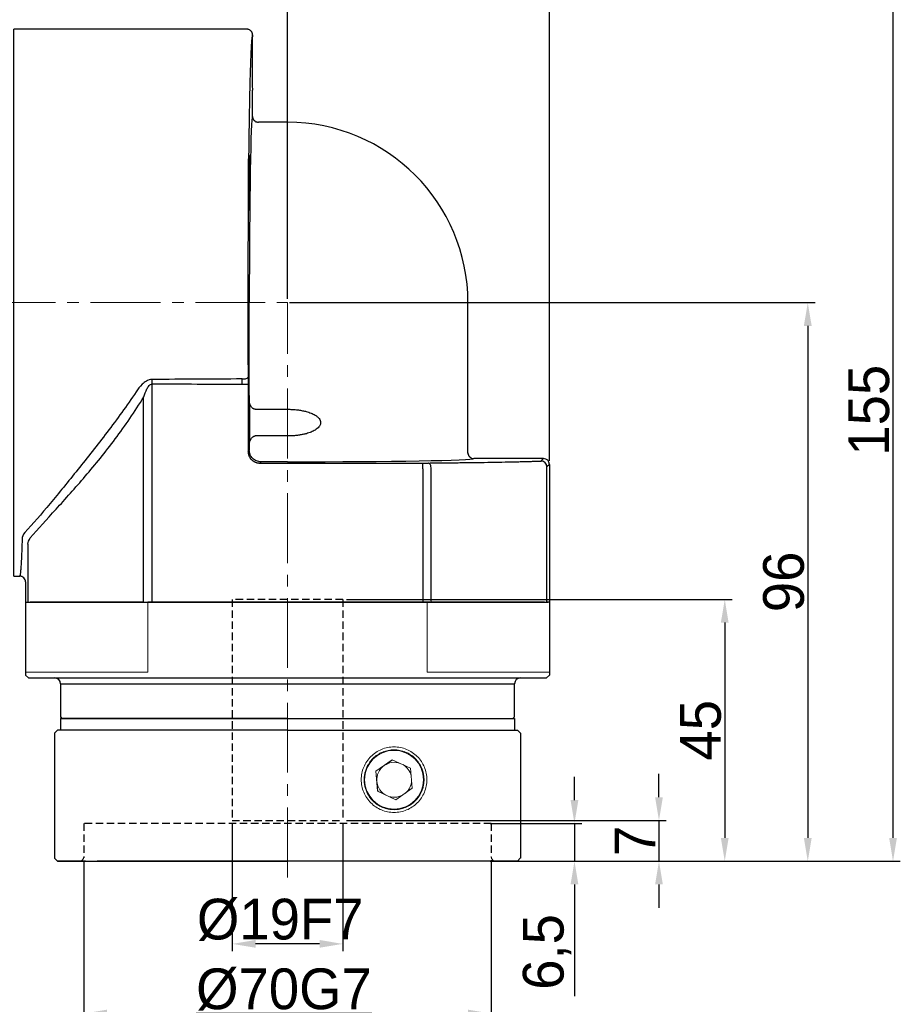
# Model space of a CAD drawing. Header units: millimetres. Extents: x 8769 to 9441, y -139 to 337.
# Tile 10 of 12: x 9103 to 9254, y 72 to 241. Entities that reach past the tile are written whole.
import ezdxf

# ---------------------------------------------------------------- set-up
doc = ezdxf.new("R2010")
doc.units = ezdxf.units.MM
doc.header["$PDSIZE"] = -5
doc.linetypes.add('DASHED2', pattern=[9.525, 6.35, -3.175])
doc.linetypes.add('点画线', pattern=[18, 12, -2, 2, -2])
doc.layers.get('0').update_dxf_attribs({"lineweight": 18})
doc.layers.get('Defpoints').update_dxf_attribs({"lineweight": 18})
doc.layers.add('4虚线层', color=6, linetype='DASHED2')
for name, color, linetype, lineweight in [('7中心线层', 7, '点画线', 18), ('尺寸线层', 3, 'Continuous', 18), ('标注线', 7, 'Continuous', 18), ('粗实线', 7, 'Continuous', 40)]:
    doc.layers.add(name, color=color, linetype=linetype, lineweight=lineweight)
doc.styles.add('工程字', font='txt')
doc.dimstyles.new('ISO-25', dxfattribs={"dimtxt": 7, "dimasz": 4, "dimexe": 1.25, "dimexo": 0.625, "dimtad": 1, "dimtxsty": '工程字', "dimcen": 2, "dimdle": 8, "dimadec": 0, "dimazin": 0, "dimtfac": 1, "dimtmove": 0, "dimatfit": 3, "dimfxl": 1, "dimarcsym": 0})

# ---------------------------------------------------------------- blocks, each defined once
blk = doc.blocks.new('*D19')
at = {"layer": 'Defpoints', "color": 0}
for p in [(9148.65, 270.54), (9064.65, 251.02), (9148.65, 192.52)]:
    blk.add_point(p, dxfattribs=at)
at = {"layer": '尺寸线层', "color": 0, "lineweight": -2}
for p, q in [((9064.65, 251.64), (9064.65, 271.79)), ((9148.65, 193.14), (9148.65, 271.79)), ((9068.65, 270.54), (9144.65, 270.54))]:
    blk.add_line(p, q, dxfattribs=at)
at = {"layer": '尺寸线层', "color": 0}
for points in [[(9068.65, 271.2), (9068.65, 269.87), (9064.65, 270.54)], [(9144.65, 269.87), (9144.65, 271.2), (9148.65, 270.54)]]:
    blk.add_solid(points, dxfattribs=at)
at = {"layer": '尺寸线层', "color": 0, "insert": (9106.65, 274.66), "char_height": 7, "attachment_point": 5, "style": '工程字'}
blk.add_mtext('84', dxfattribs=at)
blk = doc.blocks.new('*D20')
at = {"layer": 'Defpoints', "color": 0}
for p in [(9027.65, 285.7), (9027.65, 223.02), (9193.64, 164.71)]:
    blk.add_point(p, dxfattribs=at)
at = {"layer": '尺寸线层', "color": 0, "lineweight": -2}
for p, q in [((9027.65, 223.64), (9027.65, 286.95)), ((9193.64, 165.34), (9193.64, 286.95)), ((9189.64, 285.7), (9031.65, 285.7))]:
    blk.add_line(p, q, dxfattribs=at)
at = {"layer": '尺寸线层', "color": 0}
for points in [[(9031.65, 286.36), (9031.65, 285.03), (9027.65, 285.7)], [(9189.64, 285.03), (9189.64, 286.36), (9193.64, 285.7)]]:
    blk.add_solid(points, dxfattribs=at)
at = {"layer": '尺寸线层', "color": 0, "insert": (9110.64, 289.82), "char_height": 7, "attachment_point": 5, "style": '工程字'}
blk.add_mtext('166', dxfattribs=at)
blk = doc.blocks.new('*D21')
at = {"layer": 'Defpoints', "color": 0}
for p in [(9064.15, 251.52), (9252.66, 251.52), (9182.96, 96.52)]:
    blk.add_point(p, dxfattribs=at)
at = {"layer": '尺寸线层', "color": 0, "lineweight": -2}
for p, q in [((9064.77, 251.52), (9253.91, 251.52)), ((9252.66, 100.52), (9252.66, 247.52)), ((9183.59, 96.52), (9253.91, 96.52))]:
    blk.add_line(p, q, dxfattribs=at)
at = {"layer": '尺寸线层', "color": 0}
for points in [[(9253.33, 247.52), (9252, 247.52), (9252.66, 251.52)], [(9252, 100.52), (9253.33, 100.52), (9252.66, 96.52)]]:
    blk.add_solid(points, dxfattribs=at)
at = {"layer": '尺寸线层', "color": 0, "insert": (9248.54, 174.02), "char_height": 7, "attachment_point": 5, "rotation": 90, "style": '工程字'}
blk.add_mtext('155', dxfattribs=at)
blk = doc.blocks.new('*D31')
at = {"layer": 'Defpoints', "color": 0}
for p in [(9148.35, 192.52), (9207.05, 96.52), (9238.02, 96.52)]:
    blk.add_point(p, dxfattribs=at)
at = {"layer": '尺寸线层', "color": 0, "lineweight": -2}
for p, q in [((9148.97, 192.52), (9239.27, 192.52)), ((9238.02, 188.52), (9238.02, 100.52)), ((9207.68, 96.52), (9239.27, 96.52))]:
    blk.add_line(p, q, dxfattribs=at)
at = {"layer": '尺寸线层', "color": 0}
for points in [[(9238.69, 188.52), (9237.35, 188.52), (9238.02, 192.52)], [(9237.35, 100.52), (9238.69, 100.52), (9238.02, 96.52)]]:
    blk.add_solid(points, dxfattribs=at)
at = {"layer": '尺寸线层', "color": 0, "insert": (9233.9, 144.52), "char_height": 7, "attachment_point": 5, "rotation": 90, "style": '工程字'}
blk.add_mtext('96', dxfattribs=at)
blk = doc.blocks.new('*D32')
at = {"layer": 'Defpoints', "color": 0}
for p in [(9158.15, 141.52), (9182.96, 96.52), (9223.76, 96.52)]:
    blk.add_point(p, dxfattribs=at)
at = {"layer": '尺寸线层', "color": 0, "lineweight": -2}
for p, q in [((9158.78, 141.52), (9225.01, 141.52)), ((9223.76, 137.52), (9223.76, 100.52)), ((9183.59, 96.52), (9225.01, 96.52))]:
    blk.add_line(p, q, dxfattribs=at)
at = {"layer": '尺寸线层', "color": 0}
for points in [[(9224.42, 137.52), (9223.09, 137.52), (9223.76, 141.52)], [(9223.09, 100.52), (9224.42, 100.52), (9223.76, 96.52)]]:
    blk.add_solid(points, dxfattribs=at)
at = {"layer": '尺寸线层', "color": 0, "insert": (9219.63, 119.02), "char_height": 7, "attachment_point": 5, "rotation": 90, "style": '工程字'}
blk.add_mtext('45', dxfattribs=at)
blk = doc.blocks.new('*D33')
at = {"layer": 'Defpoints', "color": 0}
for p in [(9139.15, 103.52), (9158.15, 103.52), (9139.15, 82.31)]:
    blk.add_point(p, dxfattribs=at)
at = {"layer": '尺寸线层', "color": 0, "lineweight": -2}
for p, q in [((9139.15, 102.89), (9139.15, 81.06)), ((9158.15, 102.89), (9158.15, 81.06)), ((9154.15, 82.31), (9143.15, 82.31))]:
    blk.add_line(p, q, dxfattribs=at)
at = {"layer": '尺寸线层', "color": 0}
for points in [[(9143.15, 82.98), (9143.15, 81.65), (9139.15, 82.31)], [(9154.15, 81.65), (9154.15, 82.98), (9158.15, 82.31)]]:
    blk.add_solid(points, dxfattribs=at)
at = {"layer": '尺寸线层', "color": 0, "insert": (9147.4, 86.44), "char_height": 7, "attachment_point": 5, "style": '工程字'}
blk.add_mtext('%%C19F7', dxfattribs=at)
blk = doc.blocks.new('*D34')
at = {"layer": 'Defpoints', "color": 0}
for p in [(9113.65, 97.12), (9183.65, 97.32), (9113.65, 70.34)]:
    blk.add_point(p, dxfattribs=at)
at = {"layer": '尺寸线层', "color": 0, "lineweight": -2}
for p, q in [((9113.65, 96.49), (9113.65, 69.09)), ((9183.65, 96.69), (9183.65, 69.09)), ((9179.65, 70.34), (9117.65, 70.34))]:
    blk.add_line(p, q, dxfattribs=at)
at = {"layer": '尺寸线层', "color": 0}
for points in [[(9117.65, 71.01), (9117.65, 69.67), (9113.65, 70.34)], [(9179.65, 69.67), (9179.65, 71.01), (9183.65, 70.34)]]:
    blk.add_solid(points, dxfattribs=at)
at = {"layer": '尺寸线层', "color": 0, "insert": (9148.04, 74.46), "char_height": 7, "attachment_point": 5, "style": '工程字'}
blk.add_mtext('%%C70G7', dxfattribs=at)
blk = doc.blocks.new('*D35')
at = {"layer": 'Defpoints', "color": 0}
for p in [(9182.84, 103.02), (9182.84, 96.52), (9197.94, 96.52)]:
    blk.add_point(p, dxfattribs=at)
at = {"layer": '尺寸线层', "color": 0, "lineweight": -2}
for p, q in [((9197.94, 107.02), (9197.94, 111.02)), ((9183.46, 103.02), (9199.19, 103.02)), ((9197.94, 103.02), (9197.94, 96.52)), ((9183.46, 96.52), (9199.19, 96.52)), ((9197.94, 92.52), (9197.94, 73.34))]:
    blk.add_line(p, q, dxfattribs=at)
at = {"layer": '尺寸线层', "color": 0}
for points in [[(9197.27, 107.02), (9198.61, 107.02), (9197.94, 103.02)], [(9198.61, 92.52), (9197.27, 92.52), (9197.94, 96.52)]]:
    blk.add_solid(points, dxfattribs=at)
at = {"layer": '尺寸线层', "color": 0, "insert": (9193.23, 80.93), "char_height": 7, "attachment_point": 5, "rotation": 90, "style": '工程字'}
blk.add_mtext('6,5', dxfattribs=at)
blk = doc.blocks.new('*D36')
at = {"layer": 'Defpoints', "color": 0}
for p in [(9158.14, 103.52), (9187.34, 96.52), (9212.46, 96.52)]:
    blk.add_point(p, dxfattribs=at)
at = {"layer": '尺寸线层', "color": 0, "lineweight": -2}
for p, q in [((9212.46, 107.52), (9212.46, 111.52)), ((9158.77, 103.52), (9213.71, 103.52)), ((9212.46, 103.52), (9212.46, 96.52)), ((9187.96, 96.52), (9213.71, 96.52)), ((9212.46, 92.52), (9212.46, 88.52))]:
    blk.add_line(p, q, dxfattribs=at)
at = {"layer": '尺寸线层', "color": 0}
for points in [[(9211.79, 107.52), (9213.13, 107.52), (9212.46, 103.52)], [(9213.13, 92.52), (9211.79, 92.52), (9212.46, 96.52)]]:
    blk.add_solid(points, dxfattribs=at)
at = {"layer": '尺寸线层', "color": 0, "insert": (9208.33, 100.02), "char_height": 7, "attachment_point": 5, "rotation": 90, "style": '工程字'}
blk.add_mtext('7', dxfattribs=at)
blk = doc.blocks.new('90L1')
at = {"color": 7, "linetype": 'Continuous', "lineweight": 30}
for p, q in [((40.05, 94), (0, 94)), ((0, 0), (0, 94)), ((41, 79), (41, 83.5)), ((41.98, 77.97), (41.63, 78.08)), ((47, 78), (42, 78)), ((78, 21.2), (78, 47)), ((78.08, 20.82), (77.97, 21.17)), ((78.08, 20.82), (77.97, 21.17)), ((91, 20.2), (79, 20.2)), ((92, 19.2), (92, -4.5)), ((0, 0), (1, 0)), ((2, -1), (2, -4.5)), ((2, -4.5), (2.42, -4.5)), ((2.42, -4.5), (2.82, -4.5)), ((22.31, -4.5), (2.82, -4.5)), ((22.31, -4.5), (23.76, -4.5)), ((70.24, -4.5), (23.76, -4.5)), ((70.24, -4.5), (71.69, -4.5)), ((91.18, -4.5), (71.69, -4.5)), ((91.18, -4.5), (91.58, -4.5)), ((92, -4.5), (91.58, -4.5))]:
    blk.add_line(p, q, dxfattribs=at)
at = {"color": 7, "linetype": 'Continuous', "lineweight": 25}
for p, q in [((42, 78), (41.98, 77.95)), ((41.98, 77.95), (42, 78)), ((40.44, 30.06), (40.44, 47)), ((23.76, -4.5), (23.76, 33.03)), ((39.23, 32.96), (40.23, 32.96)), ((40.23, 32.96), (40.23, 21.43)), ((22.25, -4.5), (22.25, 30.71)), ((41.44, 28.67), (47, 28.67)), ((47, 24.08), (41.44, 24.08)), ((40.44, 21.64), (40.44, 22.69)), ((40.23, 21.43), (40.44, 21.64)), ((77.95, 21.18), (78, 21.2)), ((78, 21.2), (77.95, 21.18)), ((42.44, 19.64), (42.23, 19.43)), ((42.23, 19.43), (70.24, 19.43)), ((47, 19.64), (42.44, 19.64)), ((70.24, 18.43), (70.24, 19.43)), ((90.58, 19.78), (91, 20.2)), ((92, 19.2), (91.58, 18.78)), ((91.58, -4.5), (91.58, 18.78)), ((70.24, 18.43), (70.24, -4.5)), ((71.69, -4.5), (71.69, 18.43)), ((2.42, 5.46), (2.42, -4.5)), ((1.03, 0.06), (1, 0)), ((1.03, 0.02), (1.23, -0.03))]:
    blk.add_line(p, q, dxfattribs=at)
at = {"color": 7, "linetype": 'Continuous', "lineweight": 25, "flags": 128}
blk.add_lwpolyline([(71.69, 18.43), (71.68, 18.63), (71.65, 18.81), (71.61, 18.98), (71.55, 19.14), (71.47, 19.26), (71.39, 19.35), (71.3, 19.41), (71.21, 19.43)], dxfattribs=at)
at = {"color": 7, "linetype": 'Continuous', "lineweight": 30}
blk.add_arc((47, 47), 31, 0, 90, dxfattribs=at)
at = {"color": 7, "linetype": 'Continuous', "lineweight": 25}
blk.add_arc((90.58, 18.78), 1, 0.0204, 89.9796, dxfattribs=at)
at = {"color": 7, "linetype": 'Continuous', "lineweight": 30}
for centre, major_axis, ratio, start_param, end_param in [((41, 88.25), (0, 4.75), 0.017455, 0, 3.141593), ((91, 19.2), (-0.707, -0.707), 0.999695, 2.356347, 3.926839)]:
    blk.add_ellipse(centre, major_axis=major_axis, ratio=ratio, start_param=start_param, end_param=end_param, dxfattribs=at)
at = {"color": 7, "linetype": 'Continuous', "lineweight": 25}
for centre, major_axis, start_param, end_param in [((41, 47), (0, 32), 0.000545, 1.570796), ((40.38, 26.38), (0, 5.25), 3.934749, 5.490029), ((47, 20.2), (32, 0), 4.712389, 6.28264), ((70.24, 19.46), (2, 0), 4.712389, 5.217749), ((88.58, 19.78), (2, 0), 5.760077, 6.265732)]:
    blk.add_ellipse(centre, major_axis=major_axis, ratio=0.017455, start_param=start_param, end_param=end_param, dxfattribs=at)
for centre in [(40.38, 67.62), (40.38, 26.38)]:
    blk.add_ellipse(centre, major_axis=(0, 4.75), ratio=0.017455, dxfattribs=at)
at = {"color": 7, "linetype": 'Continuous', "lineweight": 30}
for points, knots in [([(41, 93), (41, 93.03), (41, 93.1), (40.98, 93.21), (40.95, 93.31), (40.91, 93.42), (40.86, 93.52), (40.79, 93.62), (40.69, 93.73), (40.55, 93.84), (40.37, 93.93), (40.19, 93.99), (40.06, 94), (40, 94)], [0, 0, 0, 0, 0.065024, 0.132693, 0.202769, 0.274936, 0.348809, 0.423936, 0.499817, 0.631217, 0.759894, 0.883437, 1, 1, 1, 1]), ([(41, 79), (41, 78.97), (41, 78.91), (41.02, 78.81), (41.04, 78.72), (41.07, 78.63), (41.11, 78.54), (41.16, 78.45), (41.22, 78.37), (41.32, 78.26), (41.55, 78.07), (41.81, 78.03), (42, 78)], [0, 0, 0, 0, 0.058338, 0.118419, 0.180044, 0.242977, 0.306946, 0.371648, 0.436761, 0.501948, 0.646519, 1, 1, 1, 1]), ([(78, 21.2), (78, 21.16), (78, 21.1), (78.02, 21), (78.04, 20.91), (78.07, 20.83), (78.1, 20.76), (78.13, 20.7), (78.17, 20.64), (78.2, 20.6), (78.23, 20.56), (78.25, 20.53), (78.27, 20.51), (78.28, 20.5), (78.34, 20.44), (78.45, 20.36), (78.62, 20.26), (78.81, 20.21), (78.94, 20.2), (79, 20.2)], [0, 0, 0, 0, 0.064862, 0.126982, 0.185674, 0.240346, 0.290512, 0.335791, 0.3759, 0.41064, 0.439882, 0.463548, 0.481595, 0.494004, 0.500769, 0.630342, 0.758307, 0.882197, 1, 1, 1, 1]), ([(2, -1), (2, -0.88), (1.98, -0.75), (1.88, -0.51), (1.8, -0.39), (1.61, -0.2), (1.49, -0.12), (1.24, -0.02), (1.12, 0), (1, 0)], [0, 0, 0, 0, 0.25, 0.25, 0.5, 0.5, 0.75, 0.75, 1, 1, 1, 1])]:
    blk.add_open_spline(points, degree=3, knots=knots, dxfattribs=at)
at = {"color": 7, "linetype": 'Continuous', "lineweight": 25}
for points, knots in [([(41, 93), (41, 93), (40.99, 93), (40.98, 92.98), (40.97, 92.96), (40.95, 92.93), (40.94, 92.88), (40.93, 92.83), (40.92, 92.77), (40.9, 92.62), (40.86, 92.34), (40.82, 91.8), (40.77, 91.11), (40.71, 90), (40.64, 88.25), (40.56, 85.59), (40.48, 82.41), (40.42, 78.76), (40.36, 74.68), (40.3, 70.24), (40.26, 65.48), (40.23, 60.47), (40.21, 55.28), (40.2, 50.86), (40.2, 47.31), (40.2, 44.65), (40.2, 41.99), (40.21, 39.79), (40.21, 38.04), (40.22, 36.74), (40.22, 35.44), (40.23, 34.59), (40.23, 34.16)], [0, 0, 0, 0, 0.007821, 0.015638, 0.023451, 0.031263, 0.039075, 0.046889, 0.054707, 0.062529, 0.093786, 0.12505, 0.156307, 0.18757, 0.250063, 0.312555, 0.375047, 0.437537, 0.500026, 0.562514, 0.625001, 0.687488, 0.749973, 0.812459, 0.843711, 0.87497, 0.906222, 0.937482, 0.953116, 0.968739, 0.984363, 1, 1, 1, 1]), ([(39.23, 33.88), (39.35, 33.88), (39.47, 33.89), (39.72, 33.91), (39.83, 33.94), (40.03, 33.99), (40.1, 34.02), (40.2, 34.09), (40.23, 34.13), (40.23, 34.16)], [0, 0, 0, 0, 0.25, 0.25, 0.5, 0.5, 0.75, 0.75, 1, 1, 1, 1]), ([(39.23, 32.96), (39.23, 33.02), (39.23, 33.14), (39.23, 33.33), (39.23, 33.52), (39.23, 33.7), (39.23, 33.82), (39.23, 33.88)], [0, 0, 0, 0, 0.201426, 0.402464, 0.602785, 0.802068, 1, 1, 1, 1]), ([(23.76, 33.81), (23.38, 33.81), (23.04, 33.68), (22.48, 33.37), (22.25, 33.17), (21.62, 32.57), (21.3, 32.13), (21.01, 31.69)], [0, 0, 0, 0, 0.25, 0.25, 0.5, 0.5, 1, 1, 1, 1]), ([(22.31, 30.82), (22.46, 31.28), (22.64, 31.74), (22.97, 32.37), (23.09, 32.57), (23.39, 32.9), (23.56, 33.03), (23.76, 33.03)], [0, 0, 0, 0, 0.5, 0.5, 0.75, 0.75, 1, 1, 1, 1]), ([(21.01, 31.69), (19.4, 29.24), (17.71, 26.95), (14.33, 22.51), (12.64, 20.38), (9.35, 16.27), (7.74, 14.29), (4.71, 10.66), (3.27, 8.98), (1.89, 7.48)], [0, 0, 0, 0, 0.25, 0.25, 0.5, 0.5, 0.75, 0.75, 1, 1, 1, 1]), ([(2.82, 6.57), (4.17, 8.11), (5.66, 9.74), (8.85, 13.26), (10.55, 15.16), (13.99, 19.19), (15.73, 21.32), (19.12, 25.84), (20.78, 28.23), (22.31, 30.82)], [0, 0, 0, 0, 0.25, 0.25, 0.5, 0.5, 0.75, 0.75, 1, 1, 1, 1]), ([(41.44, 28.67), (41.42, 28.67), (41.37, 28.67), (41.31, 28.68), (41.24, 28.71), (41.17, 28.74), (41.11, 28.78), (41.04, 28.83), (40.94, 28.92), (40.82, 29.06), (40.69, 29.26), (40.58, 29.46), (40.51, 29.67), (40.45, 29.87), (40.45, 30), (40.44, 30.06)], [0, 0, 0, 0, 0.031385, 0.063308, 0.096426, 0.131328, 0.168518, 0.208413, 0.251353, 0.369451, 0.501179, 0.624667, 0.75058, 0.877516, 1, 1, 1, 1]), ([(47, 28.67), (47.13, 28.67), (47.39, 28.66), (47.78, 28.65), (48.16, 28.63), (48.53, 28.59), (48.89, 28.55), (49.24, 28.5), (49.58, 28.43), (49.91, 28.36), (50.41, 28.24), (51.04, 28.03), (51.68, 27.72), (52.15, 27.4), (52.45, 27.09), (52.64, 26.75), (52.7, 26.42), (52.67, 26.13), (52.57, 25.87), (52.39, 25.61), (52.12, 25.34), (51.69, 25.03), (51.06, 24.72), (50.34, 24.49), (49.66, 24.33), (49.03, 24.22), (48.38, 24.14), (47.7, 24.09), (47.24, 24.09), (47, 24.08)], [0, 0, 0, 0, 0.029948, 0.05926, 0.087957, 0.116057, 0.143584, 0.170561, 0.197012, 0.222964, 0.248444, 0.315224, 0.373054, 0.411611, 0.444247, 0.472615, 0.499182, 0.518635, 0.538874, 0.561049, 0.591087, 0.625231, 0.683254, 0.750424, 0.796795, 0.844791, 0.894568, 0.946263, 1, 1, 1, 1]), ([(40.44, 22.69), (40.44, 22.72), (40.45, 22.78), (40.46, 22.88), (40.48, 22.98), (40.52, 23.12), (40.58, 23.29), (40.69, 23.49), (40.82, 23.69), (40.96, 23.85), (41.09, 23.96), (41.2, 24.03), (41.32, 24.08), (41.4, 24.08), (41.44, 24.08)], [0, 0, 0, 0, 0.060844, 0.122585, 0.185436, 0.249599, 0.375421, 0.498985, 0.630237, 0.748857, 0.821983, 0.886548, 0.944856, 1, 1, 1, 1]), ([(40.23, 21.43), (40.23, 21.38), (40.23, 21.29), (40.25, 21.14), (40.28, 21), (40.31, 20.87), (40.36, 20.73), (40.41, 20.6), (40.47, 20.47), (40.55, 20.35), (40.63, 20.23), (40.72, 20.12), (40.82, 20.01), (40.92, 19.92), (41.03, 19.83), (41.15, 19.75), (41.27, 19.67), (41.4, 19.61), (41.53, 19.55), (41.67, 19.51), (41.81, 19.47), (41.95, 19.45), (42.09, 19.43), (42.18, 19.43), (42.23, 19.43)], [0, 0, 0, 0, 0.045464, 0.090925, 0.136383, 0.18184, 0.227295, 0.272748, 0.3182, 0.363651, 0.409101, 0.454551, 0.5, 0.545449, 0.590899, 0.636349, 0.6818, 0.727252, 0.772705, 0.81816, 0.863617, 0.909075, 0.954536, 1, 1, 1, 1]), ([(42.44, 19.64), (42.18, 19.64), (41.92, 19.69), (41.43, 19.89), (41.21, 20.04), (40.84, 20.41), (40.69, 20.63), (40.49, 21.12), (40.44, 21.38), (40.44, 21.64)], [0, 0, 0, 0, 0.25, 0.25, 0.5, 0.5, 0.75, 0.75, 1, 1, 1, 1]), ([(71.21, 19.43), (71.4, 19.44), (71.8, 19.44), (72.38, 19.45), (72.97, 19.45), (73.54, 19.46), (74.11, 19.46), (74.68, 19.47), (75.24, 19.48), (75.8, 19.48), (76.35, 19.49), (77.63, 19.51), (79.57, 19.53), (82.07, 19.57), (84.4, 19.62), (86.14, 19.65), (87.36, 19.68), (88.15, 19.7), (88.9, 19.72), (89.63, 19.74), (90.08, 19.75), (90.31, 19.76)], [0, 0, 0, 0, 0.025027, 0.050037, 0.075033, 0.10002, 0.125003, 0.149986, 0.174975, 0.199973, 0.224986, 0.250017, 0.374994, 0.499993, 0.624972, 0.749974, 0.800012, 0.849997, 0.899966, 0.949954, 1, 1, 1, 1])]:
    blk.add_open_spline(points, degree=3, knots=knots, dxfattribs=at)
for points in [[(39.23, 33.88), (34.07, 33.84), (28.92, 33.81), (23.76, 33.81)], [(40.23, 34.16), (40.23, 33.77), (40.23, 33.36), (40.23, 32.96)], [(23.76, 33.03), (23.76, 33.3), (23.76, 33.56), (23.76, 33.81)], [(23.76, 33.03), (28.92, 33.03), (34.08, 33), (39.23, 32.96)], [(1.89, 7.48), (1.56, 7.11), (1.43, 6.71), (1.42, 6.32)], [(2.42, 5.46), (2.43, 5.86), (2.58, 6.2), (2.82, 6.57)]]:
    blk.add_open_spline(points, degree=3, dxfattribs=at)
at = {"linetype": 'Continuous', "lineweight": 25}
blk.add_open_spline([(1.42, 6.32), (1.41, 5.97), (1.38, 5.21), (1.34, 4.14), (1.3, 3.09), (1.25, 2.12), (1.19, 1.25), (1.13, 0.57), (1.08, 0.14), (1.04, 0.08), (1.03, 0.06)], degree=3, knots=[0, 0, 0, 0, 0.094814, 0.200492, 0.317033, 0.444435, 0.582698, 0.731821, 0.891802, 1, 1, 1, 1], dxfattribs=at)

msp = doc.modelspace()

# ---------------------------------------------------------------- hatches: boundary and pattern name
at = {"layer": '标注线'}
h = msp.add_hatch(dxfattribs=at)
h.set_pattern_fill('ANSI31', color=256, style=0)
h.set_pattern_definition([(45, (2121.6248, 762.5937), (-2.245064, 2.245064), [])])
edge = h.paths.add_edge_path()
edge.add_line((9041.147, 170.5164), (9041.147, 170.0164))
edge.add_line((9041.147, 170.0164), (9043.647, 170.0164))
edge.add_line((9043.647, 170.0164), (9045.0904, 167.5164))
edge.add_line((9045.0904, 167.5164), (9043.647, 165.0164))
edge.add_line((9043.647, 165.0164), (9041.147, 165.0164))
edge.add_line((9041.147, 165.0164), (9041.147, 164.5164))
edge.add_line((9041.147, 164.5164), (9027.947, 164.5164))
edge.add_line((9027.947, 164.5164), (9027.647, 164.2164))
edge.add_line((9027.647, 164.2164), (9027.647, 162.0164))
edge.add_arc((9028.647, 162.0164), 1, 180, 270.000171)
edge.add_line((9028.647, 161.0164), (9033.647, 161.0164))
edge.add_spline(control_points=[(9033.647, 161.0164), (9034.9414, 161.3974), (9038.3345, 162.3963), (9043.5346, 162.3697), (9046.906, 166.6809), (9045.5508, 170.3186), (9044.5101, 175.8343), (9043.7802, 183.3993), (9043.5695, 189.6437), (9043.5539, 192.5164)], knot_values=[34.49056721, 34.49056721, 34.49056721, 34.49056721, 38.548673, 45.12841305, 49.26560378, 52.36702222, 56.09700134, 66.32073344, 74.95333057, 74.95333057, 74.95333057, 74.95333057], degree=3, periodic=0)
edge.add_line((9043.5539, 192.5164), (9039.647, 192.5164))
edge.add_line((9039.647, 192.5164), (9039.647, 176.7664))
edge.add_line((9039.647, 176.7664), (9028.647, 176.7664))
edge.add_line((9028.647, 176.7664), (9027.647, 176.189))
edge.add_line((9027.647, 176.189), (9027.647, 170.8164))
edge.add_line((9027.647, 170.8164), (9027.947, 170.5164))
edge.add_line((9027.947, 170.5164), (9041.147, 170.5164))
h.paths.add_polyline_path([(9224.5955, 173.7872), (9224.5955, 192.7456), (9239.4705, 192.7456), (9239.4705, 173.7872)], flags=24)
h.paths.add_polyline_path([(9191.5791, 114.5997), (9191.5791, 120.4331), (9205.5791, 120.4331), (9205.5791, 114.5997)], flags=24)
h.paths.add_polyline_path([(9201.5176, 127.0581), (9201.5176, 136.9747), (9215.5176, 136.9747), (9215.5176, 127.0581)], flags=24)
h.paths.add_polyline_path([(9211.7397, 142.2456), (9211.7397, 158.2872), (9226.6147, 158.2872), (9226.6147, 142.2456)], flags=24)

# ---------------------------------------------------------------- linework, layer by layer
at = {"linetype": 'Continuous', "lineweight": 15}
for p, q in [((9124.4226, 141.0164), (9103.6463, 141.0164)), ((9124.8976, 141.0164), (9124.4226, 141.0164)), ((9124.8976, 141.0164), (9172.395, 141.0164)), ((9125.2905, 141.0164), (9172.002, 141.0164)), ((9172.8699, 141.0164), (9172.395, 141.0164)), ((9193.5263, 141.0164), (9172.8699, 141.0164))]:
    msp.add_line(p, q, dxfattribs=at)
at = {"color": 7, "linetype": 'Continuous', "lineweight": 15}
for p, q in [((9124.6463, 129.0164), (9124.6463, 141.0164)), ((9172.6463, 129.0164), (9172.6463, 141.0164)), ((9103.6463, 129.0164), (9124.6506, 129.0164)), ((9172.6506, 129.0164), (9193.6422, 129.0164)), ((9166.6548, 113.9677), (9163.8146, 111.9844)), ((9166.6693, 113.9609), (9165.259, 112.9761)), ((9169.7924, 112.4996), (9166.6548, 113.9677)), ((9163.8146, 111.9844), (9164.1121, 108.5331)), ((9163.8389, 111.9844), (9163.8146, 111.9844)), ((9165.259, 112.9761), (9163.8389, 111.9844)), ((9163.8389, 111.9844), (9163.9876, 110.2588)), ((9170.0898, 109.0483), (9169.7924, 112.4996)), ((9163.9876, 110.2588), (9164.1363, 108.5331)), ((9164.1121, 108.5331), (9167.2497, 107.0651)), ((9164.1363, 108.5331), (9164.1121, 108.5331)), ((9164.1363, 108.5331), (9165.7052, 107.7991)), ((9167.2497, 107.0651), (9170.0898, 109.0483)), ((9165.7052, 107.7991), (9167.2594, 107.0719)), ((9130.1009, 96.5113), (9130.1062, 96.5164)), ((9165.5832, 96.5164), (9165.5885, 96.5113))]:
    msp.add_line(p, q, dxfattribs=at)
at = {"color": 2, "linetype": 'Continuous', "lineweight": 15}
msp.add_line((9173.0999, 141.0164), (9172.141, 141.0164), dxfattribs=at)
at = {"color": 7, "linetype": 'Continuous', "lineweight": 15}
msp.add_circle((9166.9522, 110.5164), 5.053, dxfattribs=at)
for centre, radius, start, end in [((9166.9765, 110.5165), 2.9999, 69.671082, 124.926511), ((9166.9766, 110.5164), 3, 124.926322, 184.925928), ((9166.9765, 110.5164), 3, 12.204309, 60.179983), ((9166.9765, 110.5164), 3, 184.925704, 244.925419), ((9166.9765, 110.5164), 3, 310.442344, 357.646946), ((9166.9765, 110.5163), 3, 244.925917, 299.409805)]:
    msp.add_arc(centre, radius, start, end, dxfattribs=at)
for points, knots in [([(9166.9493, 104.8914), (9166.5803, 104.9124), (9165.8424, 104.9543), (9164.7781, 105.2896), (9163.7972, 105.8106), (9162.9376, 106.5171), (9162.2321, 107.3766), (9161.7079, 108.3576), (9161.3852, 109.4219), (9161.2763, 110.5288), (9161.3855, 111.6357), (9161.7085, 112.7), (9162.2329, 113.6809), (9162.9386, 114.5407), (9163.7985, 115.2463), (9164.7795, 115.7707), (9165.8439, 116.0935), (9166.9508, 116.2026), (9168.0576, 116.0935), (9169.1219, 115.7707), (9170.1028, 115.2463), (9170.9625, 114.5407), (9171.6679, 113.6809), (9172.1921, 112.7), (9172.5148, 111.6357), (9172.6237, 110.5288), (9172.5145, 109.4219), (9172.1915, 108.3576), (9171.6671, 107.3766), (9170.9614, 106.5171), (9170.1015, 105.8106), (9169.1206, 105.2896), (9168.0562, 104.9543), (9167.3182, 104.9124), (9166.9493, 104.8914)], [0, 0, 0, 0, 0.03124466, 0.0624902, 0.09373719, 0.12498621, 0.15623731, 0.18749023, 0.2187448, 0.25000002, 0.28125524, 0.3125096, 0.34376255, 0.37501368, 0.40626262, 0.43750961, 0.46875528, 0.49999999, 0.53124467, 0.56249021, 0.5937372, 0.62498622, 0.65623725, 0.68749022, 0.71874459, 0.74999981, 0.78125503, 0.81250956, 0.84376257, 0.87501369, 0.90626256, 0.93750964, 0.9687551, 1, 1, 1, 1]), ([(9166.9517, 105.3664), (9167.2865, 105.3853), (9167.9606, 105.4234), (9168.9262, 105.7269), (9169.825, 106.2018), (9170.6123, 106.8458), (9171.2616, 107.6367), (9171.6865, 108.4316), (9171.9389, 109.1733), (9172.0721, 109.8357), (9172.1176, 110.5164), (9172.0723, 111.1971), (9171.9393, 111.8594), (9171.6871, 112.6012), (9171.2624, 113.3961), (9170.6133, 114.1871), (9169.8263, 114.8303), (9168.9276, 115.3082), (9167.9621, 115.6004), (9166.9532, 115.6991), (9165.9442, 115.6004), (9164.9786, 115.3082), (9164.0798, 114.8303), (9163.2925, 114.1871), (9162.6432, 113.3961), (9162.2183, 112.6012), (9161.9659, 111.8595), (9161.8327, 111.1971), (9161.7872, 110.5164), (9161.8325, 109.8357), (9161.9655, 109.1733), (9162.2177, 108.4316), (9162.6424, 107.6367), (9163.2915, 106.8458), (9164.0785, 106.2019), (9164.9772, 105.7269), (9165.9427, 105.4234), (9166.6168, 105.3853), (9166.9517, 105.3664)], [0, 0, 0, 0, 0.03103332, 0.06247442, 0.09303062, 0.12495569, 0.15620007, 0.18744664, 0.20807272, 0.22876221, 0.25000015, 0.2712367, 0.29192613, 0.31255362, 0.34380027, 0.37504453, 0.40696814, 0.4375257, 0.46896572, 0.49999994, 0.5310328, 0.56247445, 0.59303045, 0.62495565, 0.65619985, 0.68744649, 0.70807278, 0.72876202, 0.74999997, 0.77123674, 0.79192618, 0.81255347, 0.84380006, 0.87504448, 0.90696811, 0.93752567, 0.96896624, 1, 1, 1, 1])]:
    msp.add_open_spline(points, degree=3, knots=knots, dxfattribs=at)
at = {"layer": '4虚线层', "color": 0, "lineweight": -2, "ltscale": 0.2}
for p, q in [((9158.1506, 141.5163), (9139.1506, 141.5163)), ((9139.1506, 141.5163), (9139.1506, 103.5163)), ((9148.6463, 141.0164), (9148.6463, 141.0164)), ((9158.1506, 141.5163), (9158.1506, 103.5163)), ((9139.1506, 103.5163), (9158.1506, 103.5163)), ((9139.1506, 103.5163), (9158.1506, 103.5163)), ((9139.1506, 103.5163), (9158.1506, 103.5163)), ((9139.1506, 103.5163), (9158.1506, 103.5163)), ((9183.6506, 103.0164), (9113.6506, 103.0164)), ((9113.6506, 103.0164), (9113.6506, 97.1164)), ((9183.6506, 103.0164), (9113.6506, 103.0164)), ((9113.6506, 103.0164), (9113.6506, 97.1164)), ((9183.6506, 103.0164), (9183.6506, 97.3164)), ((9183.6506, 103.0164), (9183.6506, 97.3164))]:
    msp.add_line(p, q, dxfattribs=at)
at = {"layer": '7中心线层'}
for p in [(9024.822, 192.5164), (9148.6463, 93.7416)]:
    msp.add_line(p, (9148.6463, 192.5164), dxfattribs=at)
at = {"layer": '7中心线层', "color": 0}
for centre, start, end in [((9112.8506, 97.3164), 270, 0), ((9184.4506, 97.3164), 180, 270)]:
    msp.add_arc(centre, 0.8, start, end, dxfattribs=at)
at = {"layer": '标注线', "lineweight": 30}
for p, q in [((9103.6463, 141.0164), (9103.6463, 128.5164)), ((9193.6422, 141.0164), (9193.6422, 128.5037))]:
    msp.add_line(p, q, dxfattribs=at)
at = {"layer": '粗实线', "linetype": 'Continuous', "lineweight": 30}
for p, q in [((9103.6463, 141.0164), (9124.6463, 141.0164)), ((9103.6463, 141.0164), (9124.6463, 141.0164)), ((9158.1463, 141.0164), (9124.6463, 141.0164)), ((9172.141, 141.0164), (9124.6463, 141.0164)), ((9125.2905, 141.0164), (9172.002, 141.0164)), ((9172.141, 141.0164), (9158.1463, 141.0164)), ((9173.0999, 141.0164), (9172.141, 141.0164)), ((9173.0999, 141.0164), (9193.4014, 141.0164)), ((9173.0999, 141.0164), (9193.4014, 141.0164)), ((9193.6463, 141.0164), (9193.6463, 141.0164)), ((9103.6463, 128.5164), (9104.1463, 128.0164)), ((9104.1463, 128.0164), (9126.8561, 128.0164)), ((9109.6506, 127.0164), (9109.6506, 121.3164)), ((9109.6506, 127.0164), (9187.6506, 127.0164)), ((9126.8561, 128.0164), (9170.4451, 128.0164)), ((9170.4451, 128.0164), (9193.1549, 128.0164)), ((9187.6506, 121.3164), (9187.6506, 127.0164)), ((9193.6422, 128.5037), (9193.1549, 128.0164)), ((9109.6442, 121.0164), (9187.6442, 121.0164)), ((9109.6506, 121.312), (9109.9506, 121.012)), ((9109.6506, 121.0164), (9109.6506, 119.0164)), ((9148.6506, 121.0164), (9109.6506, 121.0164)), ((9148.6506, 121.0164), (9187.6506, 121.0164)), ((9187.6506, 121.312), (9187.3549, 121.0164)), ((9187.6506, 121.0164), (9187.6506, 119.0164)), ((9108.6506, 118.5164), (9109.1506, 119.0164)), ((9108.6506, 118.5163), (9108.6506, 97.0164)), ((9148.6506, 119.0164), (9109.1506, 119.0164)), ((9148.6506, 119.0164), (9188.1506, 119.0164)), ((9188.6506, 118.5164), (9188.1506, 119.0164)), ((9188.6506, 118.5163), (9188.6506, 97.0164)), ((9108.6506, 97.0164), (9109.1506, 96.5164)), ((9113.5405, 96.5164), (9109.1506, 96.5164)), ((9109.1506, 96.5164), (9148.6506, 96.5164)), ((9183.3697, 96.5164), (9115.9542, 96.5164)), ((9188.1506, 96.5164), (9148.6506, 96.5164)), ((9188.642, 97.0164), (9188.142, 96.5164))]:
    msp.add_line(p, q, dxfattribs=at)
for centre, start, end in [((9108.6506, 127.0164), 0, 90), ((9188.6506, 127.0164), 90, 180)]:
    msp.add_arc(centre, 1, start, end, dxfattribs=at)
msp.add_open_spline([(9110.9542, 96.5164), (9110.5084, 96.5164), (9114.6163, 96.5164), (9113.8992, 96.5164), (9113.5405, 96.5164)], degree=3, knots=[0, 0, 0, 0, 0.4997865, 1, 1, 1, 1], dxfattribs=at)

# ---------------------------------------------------------------- block references
at = {"layer": '标注线'}
msp.add_blockref('90L1', (9101.6422, 145.5164), dxfattribs=at)

# ---------------------------------------------------------------- dimensions: what is measured, and where the dimension line sits
at = {"layer": '尺寸线层'}
for base, p1, p2, picture, middle in [((9027.647, 285.6967), (9193.6422, 164.7144), (9027.647, 223.0164), '*D20', (9110.6446, 289.8217)), ((9148.6463, 270.5359), (9064.647, 251.0164), (9148.6463, 192.5164), '*D19', (9106.6466, 274.6609))]:
    dim = msp.add_linear_dim(base=base, p1=p1, p2=p2, dimstyle='ISO-25', override={"dimtxsty": '工程字'}, dxfattribs=at)
    dim.commit()
    dim.dimension.update_dxf_attribs({"geometry": picture, "text_midpoint": middle})
dim = msp.add_linear_dim(base=(9252.6637, 251.5164), p1=(9182.9611, 96.5164), p2=(9064.147, 251.5164), angle=90, dimstyle='ISO-25', override={"dimtxsty": '工程字'}, dxfattribs=at)
dim.commit()
dim.dimension.update_dxf_attribs({"geometry": '*D21', "text_midpoint": (9252.6637, 174.0164), "dimtype": 160})
for base, p1, p2, angle, picture, middle in [((9238.0203, 96.5164), (9148.3463, 192.5164), (9207.0539, 96.5164), 90, '*D31', (9233.8953, 144.5164)), ((9223.7568, 96.5164), (9158.1506, 141.5163), (9182.9611, 96.5164), 90, '*D32', (9219.6318, 119.0163)), ((9212.4588, 96.5164), (9158.1419, 103.5163), (9187.3361, 96.5164), 270, '*D36', (9208.3338, 100.0164))]:
    dim = msp.add_linear_dim(base=base, p1=p1, p2=p2, angle=angle, dimstyle='ISO-25', dxfattribs=at)
    dim.commit()
    dim.dimension.update_dxf_attribs({"geometry": picture, "text_midpoint": middle})
dim = msp.add_linear_dim(base=(9197.9394, 96.5164), p1=(9182.836, 103.0164), p2=(9182.836, 96.5164), angle=270, dimstyle='ISO-25', dxfattribs=at)
dim.commit()
dim.dimension.update_dxf_attribs({"geometry": '*D35', "text_midpoint": (9197.9394, 80.9305), "dimtype": 160})
dim = msp.add_linear_dim(base=(9139.1506, 82.3146), p1=(9158.1506, 103.5163), p2=(9139.1506, 103.5163), text='%%C<>F7', dimstyle='ISO-25', dxfattribs=at)
dim.commit()
dim.dimension.update_dxf_attribs({"geometry": '*D33', "text_midpoint": (9147.4006, 82.3146), "dimtype": 160})
dim = msp.add_linear_dim(base=(9113.6506, 70.3398), p1=(9183.6506, 97.3164), p2=(9113.6506, 97.1164), text='%%C<>G7', dimstyle='ISO-25', override={"dimtxsty": '工程字'}, dxfattribs=at)
dim.commit()
dim.dimension.update_dxf_attribs({"geometry": '*D34', "text_midpoint": (9148.0393, 70.3398), "dimtype": 160})

doc.saveas('drawing.dxf')
